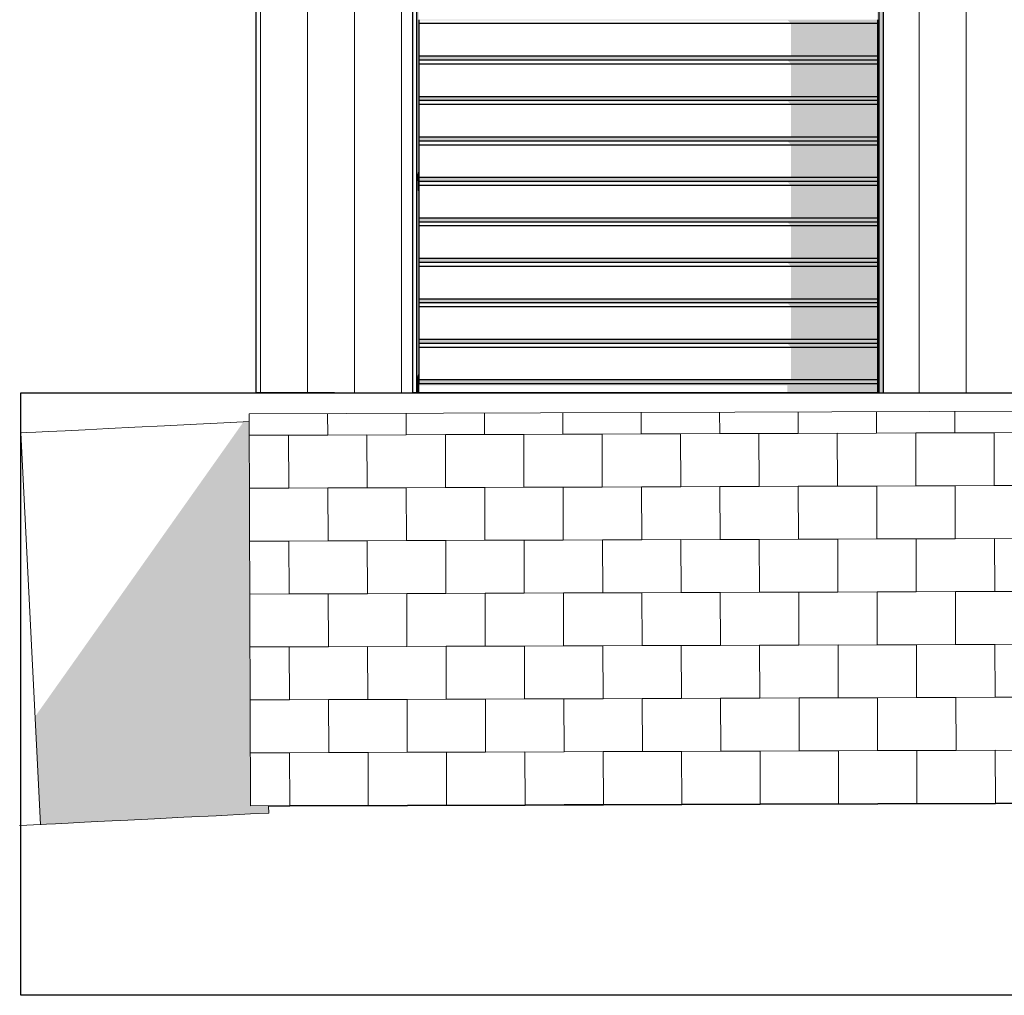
# Model space of a CAD drawing. Header units: millimetres. Extents: x 45224 to 83436, y 34576 to 50300.
# Tile 1 of 27: x 45224 to 47735, y 36143 to 38632. Entities that reach past the tile are written whole.
import ezdxf

# ---------------------------------------------------------------- set-up
doc = ezdxf.new("R2010")
doc.units = ezdxf.units.MM
doc.header["$LTSCALE"] = 0.5
doc.header["$MEASUREMENT"] = 0
doc.linetypes.add('PLINE', pattern=[0])
for name, color, linetype in [('0(Nye konstruksjoner)', 7, 'Continuous'), ('231- Bærende yttervegger(Nye konstruksjoner)', 7, 'Continuous'), ('244- Vinduer_ dører_ foldevegger(Nye konstruksjoner)', 7, 'Continuous'), ('761- Veger (kjøreveger_ sykkel- og gangveier mv)(Nye konstruksjoner)', 7, 'Continuous')]:
    doc.layers.add(name, color=color, linetype=linetype)
for name, color, linetype, lineweight in [('235- Utvendig kledning og overflate(Nye konstruksjoner)', 7, 'Continuous', 0), ('255- Gulvoverflate(Nye konstruksjoner)', 7, 'Continuous', 0), ('256- Faste himlinger og overflatebehandling(Nye konstruksjoner)', 7, 'Continuous', 0)]:
    doc.layers.add(name, color=color, linetype=linetype, lineweight=lineweight)

# ---------------------------------------------------------------- blocks, each defined once
blk = doc.blocks.new('*X368', base_point=(6224918.5, 0))
at = {"layer": '235- Utvendig kledning og overflate(Nye konstruksjoner)', "linetype": 'PLINE'}
for p, q in [((46077.8, 40002.7), (46077.8, 37680)), ((46077.8, 37680), (46077.8, 40000)), ((46197.8, 40002.7), (46197.8, 37680)), ((46197.8, 37680), (46197.8, 40000)), ((47518.2, 40002.7), (47518.2, 37680)), ((47518.2, 37680), (47518.2, 40000)), ((47638.2, 40002.7), (47638.2, 37680)), ((47638.2, 37680), (47638.2, 40000))]:
    blk.add_line(p, q, dxfattribs=at)
blk = doc.blocks.new('*X370', base_point=(6224918.5, 0))
at = {"layer": '255- Gulvoverflate(Nye konstruksjoner)', "linetype": 'PLINE'}
for p, q in [((45912.8, 36625.2), (45858.3, 36625)), ((45912.8, 36625.2), (45912.8, 36626.6)), ((45912.8, 36626.6), (45912.8, 36625.2)), ((46112.8, 36625.9), (45912.8, 36625.2)), ((46112.8, 36627.3), (46112.8, 36625.9)), ((46212.8, 36626.3), (46112.8, 36625.9)), ((46312.8, 36626.6), (46212.8, 36626.3)), ((46312.8, 36626.6), (46312.8, 36628)), ((46312.8, 36628), (46312.8, 36626.6)), ((46512.8, 36627.3), (46312.8, 36626.6)), ((46512.7, 36628.7), (46512.8, 36627.3)), ((46612.8, 36627.7), (46512.8, 36627.3)), ((46712.8, 36628), (46612.8, 36627.7)), ((46712.8, 36628), (46712.7, 36629.4)), ((46712.7, 36629.4), (46712.8, 36628)), ((46912.8, 36628.7), (46712.8, 36628)), ((46912.7, 36630.1), (46912.8, 36628.7)), ((47012.8, 36629.1), (46912.8, 36628.7)), ((47112.8, 36629.4), (47012.8, 36629.1)), ((47112.8, 36629.4), (47112.7, 36630.8)), ((47112.7, 36630.8), (47112.8, 36629.4)), ((47312.7, 36630.1), (47112.8, 36629.4)), ((47312.7, 36631.5), (47312.7, 36630.1)), ((47412.7, 36630.5), (47312.7, 36630.1)), ((47512.7, 36630.8), (47412.7, 36630.5)), ((47512.7, 36630.8), (47512.7, 36632.2)), ((47512.7, 36632.2), (47512.7, 36630.8)), ((47712.7, 36631.5), (47512.7, 36630.8)), ((47712.7, 36632.9), (47712.7, 36631.5)), ((47812.7, 36631.9), (47712.7, 36631.5))]:
    blk.add_line(p, q, dxfattribs=at)
blk = doc.blocks.new('*X375', base_point=(6224918.5, 0))
at = {"layer": '235- Utvendig kledning og overflate(Nye konstruksjoner)', "linetype": 'PLINE'}
for p, q in [((45837.7, 40042.1), (45837.7, 40002.7)), ((45837.7, 40000), (45837.7, 40042.1)), ((45957.8, 40042.1), (45957.8, 40002.7)), ((45957.8, 40000), (45957.8, 40042.1)), ((45837.7, 40002.7), (45837.7, 37680)), ((45837.7, 37680), (45837.7, 40000)), ((45957.8, 40002.7), (45957.8, 37680)), ((45957.8, 37680), (45957.8, 40000))]:
    blk.add_line(p, q, dxfattribs=at)
blk = doc.blocks.new('*X376', base_point=(6224918.5, 0))
at = {"layer": '255- Gulvoverflate(Nye konstruksjoner)', "linetype": 'PLINE'}
for p, q in [((46209.3, 37627.7), (46209.5, 37572.7)), ((46409.5, 37573.4), (46409.3, 37628.4)), ((46409.3, 37628.4), (46409.5, 37573.4)), ((46609.3, 37629.1), (46609.5, 37574.1)), ((46809.5, 37574.8), (46809.3, 37629.8)), ((46809.3, 37629.8), (46809.5, 37574.8)), ((47009.3, 37630.5), (47009.5, 37575.5)), ((47209.5, 37576.1), (47209.3, 37631.1)), ((47209.3, 37631.1), (47209.5, 37576.1)), ((47409.3, 37631.8), (47409.4, 37576.8)), ((47609.4, 37577.5), (47609.3, 37632.5)), ((47609.3, 37632.5), (47609.4, 37577.5)), ((46009.5, 37572), (46009.3, 37627)), ((46009.3, 37627), (46009.5, 37572)), ((47609.4, 37577.5), (47409.4, 37576.8)), ((47509.4, 37577.2), (47709.4, 37577.9)), ((47809.4, 37578.2), (47609.4, 37577.5)), ((47709.4, 37577.9), (47709.9, 37442.9)), ((46009.5, 37572), (45809.5, 37571.3)), ((45809.5, 37571.3), (45909.5, 37571.6)), ((45909.5, 37571.6), (46109.5, 37572.3)), ((45909.9, 37436.6), (45909.5, 37571.6)), ((45909.5, 37571.6), (45909.9, 37436.6)), ((46209.5, 37572.7), (46009.5, 37572)), ((46109.5, 37572.3), (46109.9, 37437.3)), ((46409.5, 37573.4), (46209.5, 37572.7)), ((46209.5, 37572.7), (46309.5, 37573)), ((46309.5, 37573), (46509.5, 37573.7)), ((46309.9, 37438), (46309.5, 37573)), ((46309.5, 37573), (46309.9, 37438)), ((46609.5, 37574.1), (46409.5, 37573.4)), ((46509.5, 37573.7), (46509.9, 37438.7)), ((46809.5, 37574.8), (46609.5, 37574.1)), ((46609.5, 37574.1), (46709.5, 37574.4)), ((46709.5, 37574.4), (46909.5, 37575.1)), ((46709.9, 37439.4), (46709.5, 37574.4)), ((46709.5, 37574.4), (46709.9, 37439.4)), ((47009.5, 37575.5), (46809.5, 37574.8)), ((46909.5, 37575.1), (46909.9, 37440.1)), ((47209.5, 37576.1), (47009.5, 37575.5)), ((47009.5, 37575.5), (47109.5, 37575.8)), ((47109.5, 37575.8), (47309.5, 37576.5)), ((47109.9, 37440.8), (47109.5, 37575.8)), ((47109.5, 37575.8), (47109.9, 37440.8)), ((47409.4, 37576.8), (47209.5, 37576.1)), ((47309.5, 37576.5), (47309.9, 37441.5)), ((47409.4, 37576.8), (47509.4, 37577.2)), ((47509.9, 37442.2), (47509.4, 37577.2)), ((47509.4, 37577.2), (47509.9, 37442.2)), ((45809.9, 37436.3), (46009.9, 37437)), ((45909.9, 37436.6), (45809.9, 37436.3)), ((46109.9, 37437.3), (45909.9, 37436.6)), ((46009.9, 37437), (46209.9, 37437.7)), ((46010.4, 37302), (46009.9, 37437)), ((46009.9, 37437), (46010.4, 37302)), ((46209.9, 37437.7), (46109.9, 37437.3)), ((46209.9, 37437.7), (46409.9, 37438.4)), ((46309.9, 37438), (46209.9, 37437.7)), ((46209.9, 37437.7), (46210.4, 37302.7)), ((46509.9, 37438.7), (46309.9, 37438)), ((46409.9, 37438.4), (46609.9, 37439.1)), ((46410.4, 37303.4), (46409.9, 37438.4)), ((46409.9, 37438.4), (46410.4, 37303.4)), ((46609.9, 37439.1), (46509.9, 37438.7)), ((46609.9, 37439.1), (46809.9, 37439.8)), ((46709.9, 37439.4), (46609.9, 37439.1)), ((46609.9, 37439.1), (46610.4, 37304.1)), ((46909.9, 37440.1), (46709.9, 37439.4)), ((46809.9, 37439.8), (47009.9, 37440.5)), ((46810.4, 37304.8), (46809.9, 37439.8)), ((46809.9, 37439.8), (46810.4, 37304.8)), ((47009.9, 37440.5), (46909.9, 37440.1)), ((47009.9, 37440.5), (47209.9, 37441.2)), ((47109.9, 37440.8), (47009.9, 37440.5)), ((47009.9, 37440.5), (47010.4, 37305.5)), ((47309.9, 37441.5), (47109.9, 37440.8)), ((47209.9, 37441.2), (47409.9, 37441.8)), ((47210.4, 37306.2), (47209.9, 37441.2)), ((47209.9, 37441.2), (47210.4, 37306.2)), ((47409.9, 37441.8), (47309.9, 37441.5)), ((47409.9, 37441.8), (47609.9, 37442.5)), ((47509.9, 37442.2), (47409.9, 37441.8)), ((47409.9, 37441.8), (47410.4, 37306.8)), ((47709.9, 37442.9), (47509.9, 37442.2)), ((47609.9, 37442.5), (47809.9, 37443.2)), ((47610.4, 37307.5), (47609.9, 37442.5)), ((47609.9, 37442.5), (47610.4, 37307.5)), ((47809.9, 37443.2), (47709.9, 37442.9)), ((46010.4, 37302), (45810.4, 37301.3)), ((45810.4, 37301.3), (45910.4, 37301.6)), ((45910.4, 37301.6), (46110.4, 37302.3)), ((45910.9, 37166.6), (45910.4, 37301.6)), ((45910.4, 37301.6), (45910.9, 37166.6)), ((46210.4, 37302.7), (46010.4, 37302)), ((46110.4, 37302.3), (46110.9, 37167.3)), ((46410.4, 37303.4), (46210.4, 37302.7)), ((46210.4, 37302.7), (46310.4, 37303)), ((46310.4, 37303), (46510.4, 37303.7)), ((46310.9, 37168), (46310.4, 37303)), ((46310.4, 37303), (46310.9, 37168)), ((46610.4, 37304.1), (46410.4, 37303.4)), ((46510.4, 37303.7), (46510.9, 37168.7)), ((46810.4, 37304.8), (46610.4, 37304.1)), ((46610.4, 37304.1), (46710.4, 37304.4)), ((46710.4, 37304.4), (46910.4, 37305.1)), ((46710.9, 37169.4), (46710.4, 37304.4)), ((46710.4, 37304.4), (46710.9, 37169.4)), ((47010.4, 37305.5), (46810.4, 37304.8)), ((46910.4, 37305.1), (46910.9, 37170.1)), ((47210.4, 37306.2), (47010.4, 37305.5)), ((47010.4, 37305.5), (47110.4, 37305.8)), ((47110.4, 37305.8), (47310.4, 37306.5)), ((47110.9, 37170.8), (47110.4, 37305.8)), ((47110.4, 37305.8), (47110.9, 37170.8)), ((47410.4, 37306.8), (47210.4, 37306.2)), ((47310.4, 37306.5), (47310.9, 37171.5)), ((47610.4, 37307.5), (47410.4, 37306.8)), ((47410.4, 37306.8), (47510.4, 37307.2)), ((47510.4, 37307.2), (47710.4, 37307.9)), ((47510.9, 37172.2), (47510.4, 37307.2)), ((47510.4, 37307.2), (47510.9, 37172.2)), ((47810.4, 37308.2), (47610.4, 37307.5)), ((47710.4, 37307.9), (47710.9, 37172.9)), ((45810.9, 37166.3), (46010.9, 37167)), ((45910.9, 37166.6), (45810.9, 37166.3)), ((46110.9, 37167.3), (45910.9, 37166.6)), ((46010.9, 37167), (46210.9, 37167.7)), ((46011.3, 37032), (46010.9, 37167)), ((46010.9, 37167), (46011.3, 37032)), ((46210.9, 37167.7), (46110.9, 37167.3)), ((46210.9, 37167.7), (46410.9, 37168.4)), ((46310.9, 37168), (46210.9, 37167.7)), ((46210.9, 37167.7), (46211.3, 37032.7)), ((46510.9, 37168.7), (46310.9, 37168)), ((46410.9, 37168.4), (46610.9, 37169.1)), ((46411.3, 37033.4), (46410.9, 37168.4)), ((46410.9, 37168.4), (46411.3, 37033.4)), ((46610.9, 37169.1), (46510.9, 37168.7)), ((46610.9, 37169.1), (46810.9, 37169.8)), ((46710.9, 37169.4), (46610.9, 37169.1)), ((46610.9, 37169.1), (46611.3, 37034.1)), ((46910.9, 37170.1), (46710.9, 37169.4)), ((46810.9, 37169.8), (47010.9, 37170.5)), ((46811.3, 37034.8), (46810.9, 37169.8)), ((46810.9, 37169.8), (46811.3, 37034.8)), ((47010.9, 37170.5), (46910.9, 37170.1)), ((47010.9, 37170.5), (47210.9, 37171.2)), ((47110.9, 37170.8), (47010.9, 37170.5)), ((47010.9, 37170.5), (47011.3, 37035.5)), ((47310.9, 37171.5), (47110.9, 37170.8)), ((47210.9, 37171.2), (47410.9, 37171.8)), ((47211.3, 37036.2), (47210.9, 37171.2)), ((47210.9, 37171.2), (47211.3, 37036.2)), ((47410.9, 37171.8), (47310.9, 37171.5)), ((47410.9, 37171.8), (47610.9, 37172.5)), ((47510.9, 37172.2), (47410.9, 37171.8)), ((47410.9, 37171.8), (47411.3, 37036.9)), ((47710.9, 37172.9), (47510.9, 37172.2)), ((47610.9, 37172.5), (47810.9, 37173.2)), ((47611.3, 37037.5), (47610.9, 37172.5)), ((47610.9, 37172.5), (47611.3, 37037.5)), ((47810.9, 37173.2), (47710.9, 37172.9)), ((46011.3, 37032), (45811.3, 37031.3)), ((45811.3, 37031.3), (45911.3, 37031.6)), ((45911.3, 37031.6), (46111.3, 37032.3)), ((45911.8, 36896.6), (45911.3, 37031.6)), ((45911.3, 37031.6), (45911.8, 36896.6)), ((46211.3, 37032.7), (46011.3, 37032)), ((46111.3, 37032.3), (46111.8, 36897.3)), ((46411.3, 37033.4), (46211.3, 37032.7)), ((46211.3, 37032.7), (46311.3, 37033)), ((46311.3, 37033), (46511.3, 37033.7)), ((46311.8, 36898), (46311.3, 37033)), ((46311.3, 37033), (46311.8, 36898)), ((46611.3, 37034.1), (46411.3, 37033.4)), ((46511.3, 37033.7), (46511.8, 36898.7)), ((46811.3, 37034.8), (46611.3, 37034.1)), ((46611.3, 37034.1), (46711.3, 37034.4)), ((46711.3, 37034.4), (46911.3, 37035.1)), ((46711.8, 36899.4), (46711.3, 37034.4)), ((46711.3, 37034.4), (46711.8, 36899.4)), ((47011.3, 37035.5), (46811.3, 37034.8)), ((46911.3, 37035.1), (46911.8, 36900.1)), ((47211.3, 37036.2), (47011.3, 37035.5)), ((47011.3, 37035.5), (47111.3, 37035.8)), ((47111.3, 37035.8), (47311.3, 37036.5)), ((47111.8, 36900.8), (47111.3, 37035.8)), ((47111.3, 37035.8), (47111.8, 36900.8)), ((47411.3, 37036.9), (47211.3, 37036.2)), ((47311.3, 37036.5), (47311.8, 36901.5)), ((47611.3, 37037.5), (47411.3, 37036.9)), ((47411.3, 37036.9), (47511.3, 37037.2)), ((47511.3, 37037.2), (47711.3, 37037.9)), ((47511.8, 36902.2), (47511.3, 37037.2)), ((47511.3, 37037.2), (47511.8, 36902.2)), ((47811.3, 37038.2), (47611.3, 37037.5)), ((47711.3, 37037.9), (47711.8, 36902.9)), ((46611.8, 36899.1), (46811.8, 36899.8)), ((46711.8, 36899.4), (46611.8, 36899.1)), ((46911.8, 36900.1), (46711.8, 36899.4)), ((46811.8, 36899.8), (47011.8, 36900.5)), ((46812.3, 36764.8), (46811.8, 36899.8)), ((46811.8, 36899.8), (46812.3, 36764.8)), ((47011.8, 36900.5), (46911.8, 36900.1)), ((47011.8, 36900.5), (47211.8, 36901.2)), ((47111.8, 36900.8), (47011.8, 36900.5)), ((47011.8, 36900.5), (47012.3, 36765.5)), ((47311.8, 36901.5), (47111.8, 36900.8)), ((47211.8, 36901.2), (47411.8, 36901.9)), ((47212.3, 36766.2), (47211.8, 36901.2)), ((47211.8, 36901.2), (47212.3, 36766.2)), ((47411.8, 36901.9), (47311.8, 36901.5)), ((47411.8, 36901.9), (47611.8, 36902.5)), ((47511.8, 36902.2), (47411.8, 36901.9)), ((47411.8, 36901.9), (47412.3, 36766.9)), ((47711.8, 36902.9), (47511.8, 36902.2)), ((47611.8, 36902.5), (47811.8, 36903.2)), ((47612.3, 36767.6), (47611.8, 36902.5)), ((47611.8, 36902.5), (47612.3, 36767.6)), ((47811.8, 36903.2), (47711.8, 36902.9)), ((45811.8, 36896.3), (46011.8, 36897)), ((45911.8, 36896.6), (45811.8, 36896.3)), ((46111.8, 36897.3), (45911.8, 36896.6)), ((46011.8, 36897), (46211.8, 36897.7)), ((46012.3, 36762), (46011.8, 36897)), ((46011.8, 36897), (46012.3, 36762)), ((46211.8, 36897.7), (46111.8, 36897.3)), ((46211.8, 36897.7), (46411.8, 36898.4)), ((46311.8, 36898), (46211.8, 36897.7)), ((46211.8, 36897.7), (46212.3, 36762.7)), ((46511.8, 36898.7), (46311.8, 36898)), ((46411.8, 36898.4), (46611.8, 36899.1)), ((46412.3, 36763.4), (46411.8, 36898.4)), ((46411.8, 36898.4), (46412.3, 36763.4)), ((46611.8, 36899.1), (46511.8, 36898.7)), ((46611.8, 36899.1), (46612.3, 36764.1)), ((46012.3, 36762), (45812.3, 36761.3)), ((45812.3, 36761.3), (45912.3, 36761.6)), ((45912.3, 36761.6), (46112.3, 36762.3)), ((45912.8, 36626.6), (45912.3, 36761.6)), ((45912.3, 36761.6), (45912.8, 36626.6)), ((46212.3, 36762.7), (46012.3, 36762)), ((46112.3, 36762.3), (46112.8, 36627.3)), ((46412.3, 36763.4), (46212.3, 36762.7)), ((46212.3, 36762.7), (46312.3, 36763)), ((46312.3, 36763), (46512.3, 36763.7)), ((46312.8, 36628), (46312.3, 36763)), ((46312.3, 36763), (46312.8, 36628)), ((46612.3, 36764.1), (46412.3, 36763.4)), ((46512.3, 36763.7), (46512.8, 36628.7)), ((46812.3, 36764.8), (46612.3, 36764.1)), ((46612.3, 36764.1), (46712.3, 36764.4)), ((46712.3, 36764.4), (46912.3, 36765.1)), ((46712.8, 36629.4), (46712.3, 36764.4)), ((46712.3, 36764.4), (46712.8, 36629.4)), ((47012.3, 36765.5), (46812.3, 36764.8)), ((46912.3, 36765.1), (46912.8, 36630.1)), ((47212.3, 36766.2), (47012.3, 36765.5)), ((47012.3, 36765.5), (47112.3, 36765.8)), ((47112.3, 36765.8), (47312.3, 36766.5)), ((47112.8, 36630.8), (47112.3, 36765.8)), ((47112.3, 36765.8), (47112.8, 36630.8)), ((47412.3, 36766.9), (47212.3, 36766.2)), ((47312.3, 36766.5), (47312.7, 36631.5)), ((47612.3, 36767.6), (47412.3, 36766.9)), ((47412.3, 36766.9), (47512.3, 36767.2)), ((47512.3, 36767.2), (47712.3, 36767.9)), ((47512.7, 36632.2), (47512.3, 36767.2)), ((47512.3, 36767.2), (47512.7, 36632.2)), ((47812.3, 36768.2), (47612.3, 36767.6)), ((47712.3, 36767.9), (47712.7, 36632.9)), ((45912.8, 36626.6), (45812.8, 36626.3)), ((46112.8, 36627.3), (45912.8, 36626.6)), ((46212.8, 36627.7), (46112.8, 36627.3)), ((46312.8, 36628), (46212.8, 36627.7)), ((46512.8, 36628.7), (46312.8, 36628)), ((46612.8, 36629.1), (46512.8, 36628.7)), ((46712.8, 36629.4), (46612.8, 36629.1)), ((46912.8, 36630.1), (46712.8, 36629.4)), ((47012.8, 36630.5), (46912.8, 36630.1)), ((47112.8, 36630.8), (47012.8, 36630.5)), ((47312.7, 36631.5), (47112.8, 36630.8)), ((47412.7, 36631.9), (47312.7, 36631.5)), ((47512.7, 36632.2), (47412.7, 36631.9)), ((47712.7, 36632.9), (47512.7, 36632.2)), ((47812.7, 36633.2), (47712.7, 36632.9))]:
    blk.add_line(p, q, dxfattribs=at)

msp = doc.modelspace()

# ---------------------------------------------------------------- hatches: boundary and pattern name
at = {"layer": '231- Bærende yttervegger(Nye konstruksjoner)', "linetype": 'Continuous'}
for points in [[(46236.6, 38236.1), (46240, 38236.1), (46240, 38241.1), (46241.6, 38241.1), (46241.6, 38712.3), (46240, 38712.3), (46240, 38737.3), (46236.6, 38737.3)], [(47411.6, 38712.3), (47411.6, 38241.1), (47413.2, 38241.1), (47413.2, 38236.1), (47416.6, 38236.1), (47416.6, 38737.3), (47413.2, 38737.3), (47413.2, 38712.3)], [(46236.6, 37720), (46240, 37720), (46240, 37725), (46241.6, 37725), (46241.6, 38196.1), (46240, 38196.1), (46240, 38221.1), (46236.6, 38221.1)], [(47413.2, 38196.1), (47411.6, 38196.1), (47411.6, 37725), (47413.2, 37725), (47413.2, 37720), (47416.6, 37720), (47416.6, 38221.1), (47413.2, 38221.1)], [(46240, 37705), (46236.6, 37705), (46236.6, 37680), (46240, 37680)], [(47413.2, 37705), (47413.2, 37680), (47416.6, 37680), (47416.6, 37705)]]:
    msp.add_hatch(color=256, dxfattribs=at).paths.add_polyline_path(points)
at = {"layer": '244- Vinduer_ dører_ foldevegger(Nye konstruksjoner)', "linetype": 'Continuous'}
for points in [[(47416.6, 37680), (47426.6, 37680), (47426.6, 39780), (47416.6, 39780)], [(46241.6, 38629.8), (47183.3, 38629.8), (47191.6, 38621.5), (47411.6, 38621.5), (47411.6, 38631.5), (46241.6, 38631.5)], [(47411.6, 38621.5), (47191.6, 38621.5), (47191.6, 38538.3), (47411.6, 38538.3)], [(46241.6, 38538.3), (46241.6, 38528.3), (47411.6, 38528.3), (47411.6, 38538.3)], [(46241.6, 38526.6), (47183.3, 38526.6), (47191.6, 38518.3), (47411.6, 38518.3), (47411.6, 38528.3), (46241.6, 38528.3)], [(47411.6, 38518.3), (47191.6, 38518.3), (47191.6, 38435.1), (47411.6, 38435.1)], [(46241.6, 38435.1), (46241.6, 38425.1), (47411.6, 38425.1), (47411.6, 38435.1)], [(46241.6, 38425.1), (46241.6, 38423.4), (47183.3, 38423.4), (47191.6, 38415.1), (47411.6, 38415.1), (47411.6, 38425.1)], [(47411.6, 38415.1), (47191.6, 38415.1), (47191.6, 38331.8), (47411.6, 38331.8)], [(46241.6, 38331.8), (46241.6, 38321.8), (47411.6, 38321.8), (47411.6, 38331.8)], [(46241.6, 38320.1), (47183.3, 38320.1), (47191.6, 38311.8), (47411.6, 38311.8), (47411.6, 38321.8), (46241.6, 38321.8)], [(47411.6, 38311.8), (47191.6, 38311.8), (47191.6, 38228.6), (47411.6, 38228.6)], [(46236.6, 38236.1), (46236.6, 38235.1), (46240, 38235.1), (46240, 38236.1)], [(46240, 38235.1), (46236.6, 38235.1), (46236.6, 38232.4), (46240, 38232.4)], [(46240, 38232.4), (46236.6, 38232.4), (46236.6, 38228.6), (46240, 38228.6)], [(47411.6, 38241.1), (47411.6, 38228.6), (47413.2, 38228.6), (47413.2, 38241.1)], [(47413.2, 38235.1), (47416.6, 38235.1), (47416.6, 38236.1), (47413.2, 38236.1)], [(47413.2, 38235.1), (47413.2, 38232.4), (47416.6, 38232.4), (47416.6, 38235.1)], [(47413.2, 38232.4), (47413.2, 38228.6), (47416.6, 38228.6), (47416.6, 38232.4)], [(46240, 38228.6), (46236.6, 38228.6), (46236.6, 38224.9), (46240, 38224.9)], [(46240, 38224.9), (46236.6, 38224.9), (46236.6, 38222.1), (46240, 38222.1)], [(46236.6, 38222.1), (46236.6, 38221.1), (46240, 38221.1), (46240, 38222.1)], [(46240, 38228.6), (46240, 38218.6), (46241.6, 38218.6), (46241.6, 38228.6)], [(46241.6, 38218.6), (46240, 38218.6), (46240, 38196.1), (46241.6, 38196.1)], [(47411.6, 38228.6), (46241.6, 38228.6), (46241.6, 38218.6), (47411.6, 38218.6)], [(46241.6, 38216.9), (47183.3, 38216.9), (47191.6, 38208.6), (47411.6, 38208.6), (47411.6, 38218.6), (46241.6, 38218.6)], [(47191.6, 38208.6), (47191.6, 38125.4), (47411.6, 38125.4), (47411.6, 38208.6)], [(47413.2, 38228.6), (47411.6, 38228.6), (47411.6, 38218.6), (47413.2, 38218.6)], [(47411.6, 38218.6), (47411.6, 38196.1), (47413.2, 38196.1), (47413.2, 38218.6)], [(47413.2, 38228.6), (47413.2, 38224.9), (47416.6, 38224.9), (47416.6, 38228.6)], [(47413.2, 38224.9), (47413.2, 38222.1), (47416.6, 38222.1), (47416.6, 38224.9)], [(47416.6, 38222.1), (47413.2, 38222.1), (47413.2, 38221.1), (47416.6, 38221.1)], [(46241.6, 38115.4), (47411.6, 38115.4), (47411.6, 38125.4), (46241.6, 38125.4)], [(46241.6, 38113.7), (47183.3, 38113.7), (47191.6, 38105.4), (47411.6, 38105.4), (47411.6, 38115.4), (46241.6, 38115.4)], [(47411.6, 38105.4), (47191.6, 38105.4), (47191.6, 38022.2), (47411.6, 38022.2)], [(46241.6, 38012.2), (47411.6, 38012.2), (47411.6, 38022.2), (46241.6, 38022.2)], [(46241.6, 38010.5), (47183.3, 38010.5), (47191.6, 38002.2), (47411.6, 38002.2), (47411.6, 38012.2), (46241.6, 38012.2)], [(47191.6, 38002.2), (47191.6, 37918.9), (47411.6, 37918.9), (47411.6, 38002.2)], [(46241.6, 37908.9), (47411.6, 37908.9), (47411.6, 37918.9), (46241.6, 37918.9)], [(46241.6, 37907.2), (47183.3, 37907.2), (47191.6, 37898.9), (47411.6, 37898.9), (47411.6, 37908.9), (46241.6, 37908.9)], [(47191.6, 37898.9), (47191.6, 37815.7), (47411.6, 37815.7), (47411.6, 37898.9)], [(46241.6, 37805.7), (47411.6, 37805.7), (47411.6, 37815.7), (46241.6, 37815.7)], [(46241.6, 37804), (47183.3, 37804), (47191.6, 37795.7), (47411.6, 37795.7), (47411.6, 37805.7), (46241.6, 37805.7)], [(47411.6, 37795.7), (47191.6, 37795.7), (47191.6, 37712.5), (47411.6, 37712.5)], [(46236.6, 37720), (46236.6, 37719), (46240, 37719), (46240, 37720)], [(46240, 37719), (46236.6, 37719), (46236.6, 37716.2), (46240, 37716.2)], [(46240, 37716.2), (46236.6, 37716.2), (46236.6, 37712.5), (46240, 37712.5)], [(46240, 37712.5), (46236.6, 37712.5), (46236.6, 37708.7), (46240, 37708.7)], [(46240, 37708.7), (46236.6, 37708.7), (46236.6, 37706), (46240, 37706)], [(46236.6, 37706), (46236.6, 37705), (46240, 37705), (46240, 37706)], [(46240, 37702.5), (46241.6, 37702.5), (46241.6, 37712.5), (46240, 37712.5)], [(46241.6, 37702.5), (47411.6, 37702.5), (47411.6, 37712.5), (46241.6, 37712.5)], [(47411.6, 37725), (47411.6, 37712.5), (47413.2, 37712.5), (47413.2, 37725)], [(47411.6, 37702.5), (47413.2, 37702.5), (47413.2, 37712.5), (47411.6, 37712.5)], [(47416.6, 37720), (47413.2, 37720), (47413.2, 37719), (47416.6, 37719)], [(47413.2, 37719), (47413.2, 37716.2), (47416.6, 37716.2), (47416.6, 37719)], [(47413.2, 37716.2), (47413.2, 37712.5), (47416.6, 37712.5), (47416.6, 37716.2)], [(47413.2, 37712.5), (47413.2, 37708.7), (47416.6, 37708.7), (47416.6, 37712.5)], [(47413.2, 37708.7), (47413.2, 37706), (47416.6, 37706), (47416.6, 37708.7)], [(47413.2, 37705), (47416.6, 37705), (47416.6, 37706), (47413.2, 37706)], [(46241.6, 37702.5), (46240, 37702.5), (46240, 37680), (46241.6, 37680)], [(47411.6, 37702.5), (46241.6, 37702.5), (46241.6, 37698.4), (47181.6, 37698.4), (47181.6, 37680), (47411.6, 37680)], [(47411.6, 37702.5), (47411.6, 37680), (47413.2, 37680), (47413.2, 37702.5)]]:
    msp.add_hatch(color=256, dxfattribs=at).paths.add_polyline_path(points)
at = {"layer": '761- Veger (kjøreveger_ sykkel- og gangveier mv)(Nye konstruksjoner)', "linetype": 'Continuous'}
for points in [[(45764.7, 37563.2), (45812.5, 36605.3), (45859.2, 36607.7), (45858.2, 36626.4), (45812.8, 36626.3), (45809.3, 37604.9), (45809.3, 37606.4), (45794.7, 37605.7)], [(45809.3, 37624.9), (45809.3, 37605), (45809.3, 37604.9)], [(45764.7, 37563.2), (45682.3, 37446.7), (45724.6, 36601), (45812.5, 36605.3)], [(45682.3, 37446.7), (45605.6, 37338.3), (45642.7, 36596.9), (45724.6, 36601)], [(45605.6, 37338.3), (45535.3, 37238.8), (45567.6, 36593.1), (45642.7, 36596.9)], [(45535.3, 37238.8), (45472, 37149.3), (45499.9, 36589.7), (45567.6, 36593.1)], [(45472, 37149.3), (45416.1, 37070.3), (45440.3, 36586.8), (45499.9, 36589.7)], [(45416.1, 37070.3), (45368.4, 37002.7), (45389.3, 36584.2), (45440.3, 36586.8)], [(45368.4, 37002.7), (45329, 36947.1), (45347.2, 36582.1), (45389.3, 36584.2)], [(45329, 36947.1), (45298.4, 36903.8), (45314.6, 36580.5), (45347.2, 36582.1)], [(45298.4, 36903.8), (45276.9, 36873.4), (45291.6, 36579.3), (45314.6, 36580.5)], [(45263.7, 36854.7), (45277.2, 36578.6), (45278.5, 36578.7), (45264.6, 36856)], [(45276.9, 36873.4), (45264.6, 36856), (45278.5, 36578.7), (45291.6, 36579.3)], [(53409.2, 36652.8), (45858.2, 36626.4), (45858.3, 36625), (53411.8, 36651.4), (53412.7, 36652.8)], [(45223.6, 36577.1), (45223.6, 36575.9), (45246.3, 36577.1), (45246.6, 36577.5)]]:
    msp.add_hatch(color=256, dxfattribs=at).paths.add_polyline_path(points)

# ---------------------------------------------------------------- linework, layer by layer
at = {"layer": '0(Nye konstruksjoner)', "linetype": 'PLINE', "flags": 128}
msp.add_lwpolyline([(45226.6, 37680), (64045.6, 37680), (64045.6, 38800), (71854.2, 38800), (71890.2, 38809.5), (72286.4, 39180.9), (73241.2, 40464.5), (73802.1, 40908.7), (74343.1, 41078.3), (79481.3, 41080), (79581.3, 40981.3), (80253.9, 40722.5), (80934.3, 40737.2), (82364.3, 40880), (83122.5, 40818.8), (83422.3, 40700), (83422.3, 38800), (83422.3, 36142.8), (45226.6, 36142.8)], close=True, dxfattribs=at)
at = {"layer": '231- Bærende yttervegger(Nye konstruksjoner)', "linetype": 'PLINE'}
for p, q in [((45826.6, 37680), (45826.6, 40042.1)), ((46026.6, 37680), (45826.6, 37680)), ((46026.6, 37680), (46226.6, 37680)), ((46240, 37680), (46236.6, 37680)), ((47416.6, 37680), (47413.2, 37680)), ((47426.6, 37680), (48476.6, 37680))]:
    msp.add_line(p, q, dxfattribs=at)
at = {"layer": '244- Vinduer_ dører_ foldevegger(Nye konstruksjoner)', "linetype": 'PLINE'}
for p, q in [((46226.6, 37680), (46226.6, 39780)), ((46236.6, 37680), (46236.6, 39780)), ((47416.6, 37680), (47416.6, 39780)), ((47426.6, 39780), (47426.6, 37680)), ((46241.6, 38631.5), (46241.6, 38621.5)), ((46241.6, 38621.5), (46241.6, 38538.3)), ((47411.6, 38621.5), (46241.6, 38621.5)), ((47411.6, 38631.5), (47411.6, 38621.5)), ((47411.6, 38621.5), (47411.6, 38538.3)), ((46241.6, 38538.3), (46241.6, 38528.3)), ((47411.6, 38538.3), (46241.6, 38538.3)), ((47411.6, 38538.3), (47411.6, 38528.3)), ((46241.6, 38528.3), (46241.6, 38518.3)), ((47411.6, 38528.3), (46241.6, 38528.3)), ((46241.6, 38518.3), (46241.6, 38435.1)), ((47411.6, 38518.3), (46241.6, 38518.3)), ((47411.6, 38528.3), (47411.6, 38518.3)), ((47411.6, 38518.3), (47411.6, 38435.1)), ((46241.6, 38435.1), (46241.6, 38425.1)), ((47411.6, 38435.1), (46241.6, 38435.1)), ((47411.6, 38435.1), (47411.6, 38425.1)), ((46241.6, 38425.1), (46241.6, 38415.1)), ((47411.6, 38425.1), (46241.6, 38425.1)), ((46241.6, 38415.1), (46241.6, 38331.8)), ((47411.6, 38415.1), (46241.6, 38415.1)), ((47411.6, 38425.1), (47411.6, 38415.1)), ((47411.6, 38415.1), (47411.6, 38331.8)), ((46241.6, 38331.8), (46241.6, 38321.8)), ((47411.6, 38331.8), (46241.6, 38331.8)), ((47411.6, 38331.8), (47411.6, 38321.8)), ((46241.6, 38321.8), (46241.6, 38311.8)), ((47411.6, 38321.8), (46241.6, 38321.8)), ((46241.6, 38311.8), (46241.6, 38241.1)), ((47411.6, 38311.8), (46241.6, 38311.8)), ((47411.6, 38321.8), (47411.6, 38311.8)), ((47411.6, 38311.8), (47411.6, 38241.1)), ((46240, 38236.1), (46236.6, 38236.1)), ((46240, 38241.1), (46240, 38228.6)), ((46241.6, 38241.1), (46240, 38241.1)), ((46241.6, 38241.1), (46241.6, 38228.6)), ((47411.6, 38241.1), (47411.6, 38228.6)), ((47411.6, 38241.1), (47413.2, 38241.1)), ((47413.2, 38241.1), (47413.2, 38228.6)), ((47413.2, 38236.1), (47416.6, 38236.1)), ((46240, 38221.1), (46236.6, 38221.1)), ((46240, 38228.6), (46240, 38218.6)), ((46241.6, 38228.6), (46240, 38228.6)), ((46240, 38218.6), (46240, 38196.1)), ((46241.6, 38218.6), (46240, 38218.6)), ((46241.6, 38228.6), (46241.6, 38218.6)), ((47411.6, 38228.6), (46241.6, 38228.6)), ((46241.6, 38218.6), (46241.6, 38208.6)), ((47411.6, 38218.6), (46241.6, 38218.6)), ((46241.6, 38208.6), (46241.6, 38125.4)), ((47411.6, 38208.6), (46241.6, 38208.6)), ((47411.6, 38228.6), (47411.6, 38218.6)), ((47411.6, 38228.6), (47413.2, 38228.6)), ((47411.6, 38218.6), (47411.6, 38208.6)), ((47411.6, 38218.6), (47413.2, 38218.6)), ((47411.6, 38208.6), (47411.6, 38125.4)), ((47413.2, 38228.6), (47413.2, 38218.6)), ((47413.2, 38221.1), (47416.6, 38221.1)), ((47413.2, 38218.6), (47413.2, 38196.1)), ((46241.6, 38196.1), (46240, 38196.1)), ((47411.6, 38196.1), (47413.2, 38196.1)), ((46241.6, 38125.4), (46241.6, 38115.4)), ((47411.6, 38125.4), (46241.6, 38125.4)), ((46241.6, 38115.4), (46241.6, 38105.4)), ((47411.6, 38115.4), (46241.6, 38115.4)), ((46241.6, 38105.4), (46241.6, 38022.2)), ((47411.6, 38105.4), (46241.6, 38105.4)), ((47411.6, 38125.4), (47411.6, 38115.4)), ((47411.6, 38115.4), (47411.6, 38105.4)), ((47411.6, 38105.4), (47411.6, 38022.2)), ((46241.6, 38022.2), (46241.6, 38012.2)), ((47411.6, 38022.2), (46241.6, 38022.2)), ((46241.6, 38012.2), (46241.6, 38002.2)), ((47411.6, 38012.2), (46241.6, 38012.2)), ((47411.6, 38022.2), (47411.6, 38012.2)), ((47411.6, 38012.2), (47411.6, 38002.2)), ((46241.6, 38002.2), (46241.6, 37918.9)), ((47411.6, 38002.2), (46241.6, 38002.2)), ((47411.6, 38002.2), (47411.6, 37918.9)), ((46241.6, 37918.9), (46241.6, 37908.9)), ((47411.6, 37918.9), (46241.6, 37918.9)), ((46241.6, 37908.9), (46241.6, 37898.9)), ((47411.6, 37908.9), (46241.6, 37908.9)), ((47411.6, 37918.9), (47411.6, 37908.9)), ((47411.6, 37908.9), (47411.6, 37898.9)), ((46241.6, 37898.9), (46241.6, 37815.7)), ((47411.6, 37898.9), (46241.6, 37898.9)), ((47411.6, 37898.9), (47411.6, 37815.7)), ((46241.6, 37815.7), (46241.6, 37805.7)), ((47411.6, 37815.7), (46241.6, 37815.7)), ((46241.6, 37805.7), (46241.6, 37795.7)), ((47411.6, 37805.7), (46241.6, 37805.7)), ((47411.6, 37815.7), (47411.6, 37805.7)), ((47411.6, 37805.7), (47411.6, 37795.7)), ((46241.6, 37795.7), (46241.6, 37725)), ((47411.6, 37795.7), (46241.6, 37795.7)), ((47411.6, 37795.7), (47411.6, 37725)), ((46240, 37720), (46236.6, 37720)), ((46240, 37705), (46236.6, 37705)), ((46240, 37725), (46240, 37712.5)), ((46241.6, 37725), (46240, 37725)), ((46240, 37712.5), (46240, 37702.5)), ((46241.6, 37712.5), (46240, 37712.5)), ((46241.6, 37725), (46241.6, 37712.5)), ((46241.6, 37712.5), (46241.6, 37702.5)), ((47411.6, 37712.5), (46241.6, 37712.5)), ((47411.6, 37725), (47411.6, 37712.5)), ((47411.6, 37725), (47413.2, 37725)), ((47411.6, 37712.5), (47411.6, 37702.5)), ((47411.6, 37712.5), (47413.2, 37712.5)), ((47413.2, 37725), (47413.2, 37712.5)), ((47413.2, 37720), (47416.6, 37720)), ((47413.2, 37712.5), (47413.2, 37702.5)), ((47413.2, 37705), (47416.6, 37705)), ((46236.6, 37680), (46226.6, 37680)), ((46240, 37702.5), (46240, 37680)), ((46241.6, 37702.5), (46240, 37702.5)), ((46241.6, 37680), (46240, 37680)), ((46241.6, 37680), (46241.6, 37702.5)), ((47411.6, 37702.5), (46241.6, 37702.5)), ((47411.6, 37680), (46241.6, 37680)), ((47411.6, 37702.5), (47411.6, 37680)), ((47411.6, 37702.5), (47413.2, 37702.5)), ((47411.6, 37680), (47413.2, 37680)), ((47413.2, 37702.5), (47413.2, 37680)), ((47416.6, 37680), (47426.6, 37680))]:
    msp.add_line(p, q, dxfattribs=at)
at = {"layer": '256- Faste himlinger og overflatebehandling(Nye konstruksjoner)', "linetype": 'PLINE'}
for p, q in [((45809.3, 37626.3), (49604, 37639.5)), ((45674.7, 37599.7), (45762.6, 37604.1)), ((45762.6, 37604.1), (45809.3, 37606.4)), ((45812.8, 36626.3), (45809.3, 37626.3)), ((45809.3, 37605), (45809.3, 37606.4)), ((45809.3, 37604.9), (45809.3, 37605)), ((45226.6, 37577.3), (45228.6, 37577.4)), ((45228.6, 37577.4), (45241.7, 37578.1)), ((45241.7, 37578.1), (45264.7, 37579.2)), ((45264.7, 37579.2), (45297.3, 37580.9)), ((45297.3, 37580.9), (45339.4, 37583)), ((45339.4, 37583), (45390.4, 37585.5)), ((45390.4, 37585.5), (45450, 37588.5)), ((45450, 37588.5), (45517.7, 37591.9)), ((45517.7, 37591.9), (45592.8, 37595.6)), ((45592.8, 37595.6), (45674.7, 37599.7)), ((45276.5, 36578.6), (45226.6, 37577.3)), ((45812.8, 36626.3), (53409.3, 36652.8)), ((45858.3, 36625), (53806.2, 36652.8)), ((45858.3, 36625), (45858.2, 36626.4)), ((45859.2, 36607.7), (45858.3, 36625)), ((45642.7, 36596.9), (45724.6, 36601)), ((45724.6, 36601), (45812.5, 36605.3)), ((45812.5, 36605.3), (45859.2, 36607.7)), ((45223.6, 36575.9), (45276.5, 36578.6)), ((45223.6, 36577.1), (45223.6, 36575.9)), ((45276.5, 36578.6), (45278.5, 36578.7)), ((45278.5, 36578.7), (45291.6, 36579.3)), ((45291.6, 36579.3), (45314.6, 36580.5)), ((45314.6, 36580.5), (45347.2, 36582.1)), ((45347.2, 36582.1), (45389.3, 36584.2)), ((45389.3, 36584.2), (45440.3, 36586.8)), ((45440.3, 36586.8), (45499.9, 36589.7)), ((45499.9, 36589.7), (45567.6, 36593.1)), ((45567.6, 36593.1), (45642.7, 36596.9))]:
    msp.add_line(p, q, dxfattribs=at)

# ---------------------------------------------------------------- block references
at = {"layer": '231- Bærende yttervegger(Nye konstruksjoner)'}
for name in ['*X375', '*X368']:
    msp.add_blockref(name, (6224918.5, 0), dxfattribs=at)
at = {"layer": '761- Veger (kjøreveger_ sykkel- og gangveier mv)(Nye konstruksjoner)'}
for name in ['*X376', '*X370']:
    msp.add_blockref(name, (6224918.5, 0), dxfattribs=at)

doc.saveas('drawing.dxf')
